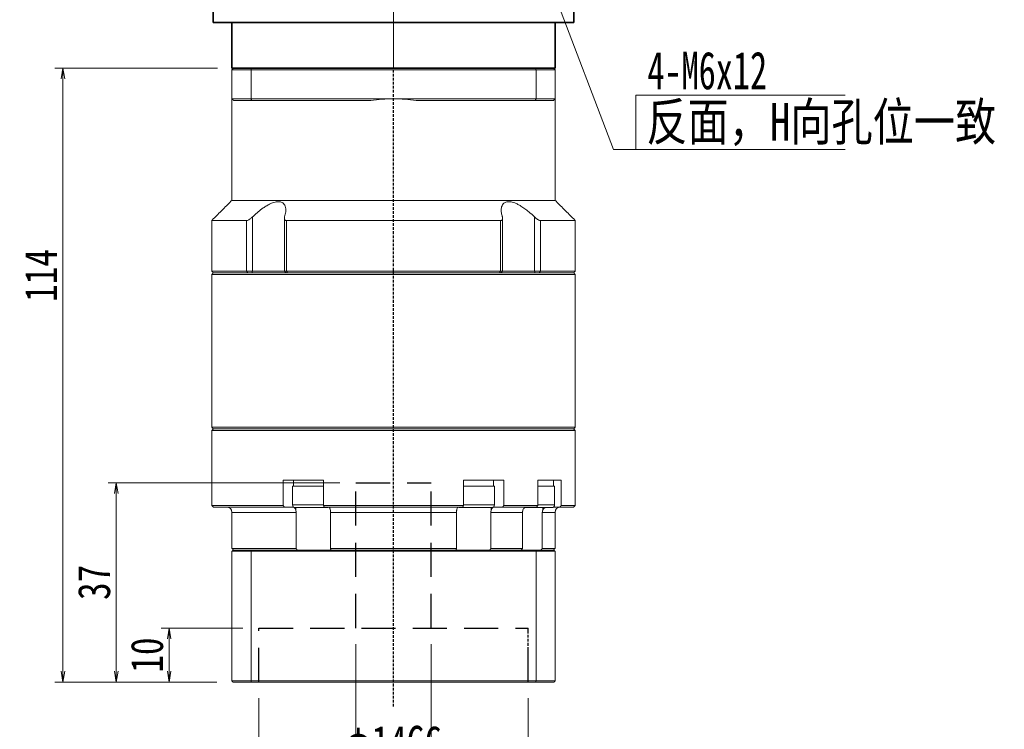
# Model space of a CAD drawing. Header units: millimetres. Extents: x -28 to 574, y -24 to 399.
# Tile 3 of 8: x 73 to 256, y 122 to 254. Entities that reach past the tile are written whole.
import ezdxf

# ---------------------------------------------------------------- set-up
doc = ezdxf.new("R2010")
doc.units = ezdxf.units.MM
for name, pattern in [('DASHED', [0.75, 0.5, -0.25]), ('DASHED2', [9.525, 6.35, -3.175]), ('点画线', [18, 12, -2, 2, -2])]:
    doc.linetypes.add(name, pattern=pattern)
doc.layers.add('4虚线层', color=6, linetype='DASHED2')
for name, color, linetype, lineweight in [('EB0_1', 7, 'Continuous', 35), ('中心线层', 1, '点画线', 18), ('尺寸线层', 3, 'Continuous', 18), ('粗实线层', 7, 'Continuous', 35)]:
    doc.layers.add(name, color=color, linetype=linetype, lineweight=lineweight)
doc.styles.add('宋体', font='SimSun.ttf', dxfattribs={"width": 0.8})
doc.styles.add('标准', font='txt', dxfattribs={"width": 0.667})
doc.dimstyles.new('A水平标注$0', dxfattribs={"dimtxt": 3.5, "dimasz": 2, "dimexe": 1.5, "dimexo": 3, "dimgap": 1.1, "dimtad": 1, "dimtoh": 1, "dimdec": 4, "dimdsep": 46, "dimtxsty": '宋体', "dimblk": 'OPEN', "dimcen": 3, "dimclrd": 3, "dimclre": 3, "dimclrt": 6, "dimadec": 0, "dimazin": 0, "dimtm": 1e-09, "dimtfac": 1, "dimtdec": 4, "dimtix": 1, "dimtmove": 0, "dimatfit": 3, "dimldrblk": 'OPEN', "dimfxl": 0, "dimlwd": 13, "dimlwe": 13, "dimarcsym": 0})
doc.dimstyles.new('D直径标注φ25', dxfattribs={"dimtxt": 3.5, "dimasz": 2, "dimexe": 1, "dimexo": 3, "dimtad": 1, "dimtoh": 1, "dimdec": 1, "dimdsep": 46, "dimtxsty": '宋体', "dimblk": 'OPEN', "dimcen": 3, "dimclrd": 3, "dimclre": 3, "dimclrt": 130, "dimadec": 0, "dimazin": 0, "dimtm": 1e-09, "dimtfac": 1, "dimtdec": 1, "dimtmove": 0, "dimatfit": 0, "dimldrblk": 'OPEN', "dimfxl": 0, "dimlwd": 13, "dimlwe": 13, "dimarcsym": 0})

# ---------------------------------------------------------------- blocks, each defined once
blk = doc.blocks.new('_Open')
at = {"color": 0, "linetype": 'ByBlock', "lineweight": -2}
for p, q in [((-1, 0.167), (0, 0)), ((-1, -0.167), (0, 0)), ((0, 0), (-1, 0))]:
    blk.add_line(p, q, dxfattribs=at)
blk = doc.blocks.new('*D41')
at = {"color": 3, "lineweight": 13, "transparency": 16777216}
for p, q in [((117.7, 127.99), (117.7, 101.56)), ((167.7, 127.99), (167.7, 101.56)), ((119.7, 102.56), (165.7, 102.56))]:
    blk.add_line(p, q, dxfattribs=at)
at = {"layer": 'Defpoints', "color": 0, "transparency": 16777216}
for p in [(117.7, 130.99), (167.7, 130.99), (167.7, 102.56)]:
    blk.add_point(p, dxfattribs=at)
at = {"color": 3, "lineweight": 13, "transparency": 16777216, "xscale": 2, "yscale": 2, "zscale": 2, "rotation": 180}
blk.add_blockref('_Open', (117.7, 102.56), dxfattribs=at)
at = {"color": 3, "lineweight": 13, "transparency": 16777216, "xscale": 2, "yscale": 2, "zscale": 2}
blk.add_blockref('_Open', (167.7, 102.56), dxfattribs=at)
at = {"color": 130, "transparency": 16777216, "insert": (142.7, 106.69), "char_height": 6, "attachment_point": 5, "style": '宋体'}
blk.add_mtext('φ50E7', dxfattribs=at)
blk = doc.blocks.new('*D42')
at = {"color": 3, "lineweight": 13, "transparency": 16777216}
for p, q in [((135.7, 137.99), (135.7, 113.91)), ((149.7, 137.99), (149.7, 113.91)), ((137.7, 114.91), (147.7, 114.91))]:
    blk.add_line(p, q, dxfattribs=at)
at = {"layer": 'Defpoints', "color": 0, "transparency": 16777216}
for p in [(135.7, 140.99), (149.7, 140.99), (149.7, 114.91)]:
    blk.add_point(p, dxfattribs=at)
at = {"color": 3, "lineweight": 13, "transparency": 16777216, "xscale": 2, "yscale": 2, "zscale": 2, "rotation": 180}
blk.add_blockref('_Open', (135.7, 114.91), dxfattribs=at)
at = {"color": 3, "lineweight": 13, "transparency": 16777216, "xscale": 2, "yscale": 2, "zscale": 2}
blk.add_blockref('_Open', (149.7, 114.91), dxfattribs=at)
at = {"color": 130, "transparency": 16777216, "insert": (142.7, 119.04), "char_height": 6, "attachment_point": 5, "style": '宋体'}
blk.add_mtext('φ14G6', dxfattribs=at)
blk = doc.blocks.new('*D43')
at = {"layer": 'Defpoints', "color": 0, "transparency": 16777216}
for p in [(117.7, 140.99), (101.05, 130.99), (112.9, 130.99)]:
    blk.add_point(p, dxfattribs=at)
at = {"layer": '尺寸线层', "color": 3, "lineweight": 13, "transparency": 16777216}
for p, q in [((114.7, 140.99), (99.55, 140.99)), ((101.05, 138.99), (101.05, 132.99)), ((109.9, 130.99), (99.55, 130.99))]:
    blk.add_line(p, q, dxfattribs=at)
at = {"layer": '尺寸线层', "color": 3, "lineweight": 13, "transparency": 16777216, "xscale": 2, "yscale": 2, "zscale": 2}
for p, rotation in [((101.05, 140.99), 90), ((101.05, 130.99), 270)]:
    blk.add_blockref('_Open', p, dxfattribs=dict(at, rotation=rotation))
at = {"layer": '尺寸线层', "color": 6, "transparency": 16777216, "insert": (96.95, 135.99), "char_height": 6, "attachment_point": 5, "rotation": 90, "style": '宋体', "bg_fill": 3, "box_fill_scale": 1.1, "bg_fill_color": 256, "bg_fill_true_color": 13158600, "bg_fill_transparency": 0}
blk.add_mtext('10', dxfattribs=at)
blk = doc.blocks.new('*D44')
at = {"layer": 'Defpoints', "color": 0, "transparency": 16777216}
for p in [(135.7, 167.99), (91.23, 130.99), (112.9, 130.99)]:
    blk.add_point(p, dxfattribs=at)
at = {"layer": '尺寸线层', "color": 3, "lineweight": 13, "transparency": 16777216}
for p, q in [((132.7, 167.99), (89.73, 167.99)), ((91.23, 165.99), (91.23, 132.99)), ((109.9, 130.99), (89.73, 130.99))]:
    blk.add_line(p, q, dxfattribs=at)
at = {"layer": '尺寸线层', "color": 3, "lineweight": 13, "transparency": 16777216, "xscale": 2, "yscale": 2, "zscale": 2}
for p, rotation in [((91.23, 167.99), 90), ((91.23, 130.99), 270)]:
    blk.add_blockref('_Open', p, dxfattribs=dict(at, rotation=rotation))
at = {"layer": '尺寸线层', "color": 6, "transparency": 16777216, "insert": (87.13, 149.49), "char_height": 6, "attachment_point": 5, "rotation": 90, "style": '宋体', "bg_fill": 3, "box_fill_scale": 1.1, "bg_fill_color": 256, "bg_fill_true_color": 13158600, "bg_fill_transparency": 0}
blk.add_mtext('37', dxfattribs=at)
blk = doc.blocks.new('*D45')
at = {"layer": 'Defpoints', "color": 0, "transparency": 16777216}
for p in [(113, 244.99), (81.33, 130.99), (112.9, 130.99)]:
    blk.add_point(p, dxfattribs=at)
at = {"layer": '尺寸线层', "color": 3, "lineweight": 13, "transparency": 16777216}
for p, q in [((110, 244.99), (79.83, 244.99)), ((81.33, 242.99), (81.33, 132.99)), ((109.9, 130.99), (79.83, 130.99))]:
    blk.add_line(p, q, dxfattribs=at)
at = {"layer": '尺寸线层', "color": 3, "lineweight": 13, "transparency": 16777216, "xscale": 2, "yscale": 2, "zscale": 2}
for p, rotation in [((81.33, 244.99), 90), ((81.33, 130.99), 270)]:
    blk.add_blockref('_Open', p, dxfattribs=dict(at, rotation=rotation))
at = {"layer": '尺寸线层', "color": 6, "transparency": 16777216, "insert": (77.23, 206.49), "char_height": 6, "attachment_point": 5, "rotation": 90, "style": '宋体', "bg_fill": 3, "box_fill_scale": 1.1, "bg_fill_color": 256, "bg_fill_true_color": 13158600, "bg_fill_transparency": 0}
blk.add_mtext('114', dxfattribs=at)

msp = doc.modelspace()

# ---------------------------------------------------------------- linework, layer by layer
at = {"color": 7, "linetype": 'Continuous', "lineweight": 15}
for p, q in [((116.35122, 244.98537), (112.9951, 244.98537)), ((169.03897, 244.98537), (116.35122, 244.98537)), ((172.3951, 244.98537), (169.03897, 244.98537)), ((112.6951, 244.68537), (116.23758, 244.68537)), ((112.6951, 244.68537), (112.6951, 239.28537)), ((116.23758, 244.68537), (169.15261, 244.68537)), ((116.23758, 239.28537), (116.23758, 244.68537)), ((169.15261, 244.68537), (169.15261, 239.28537)), ((169.15261, 244.68537), (172.6951, 244.68537)), ((172.6951, 239.28537), (172.6951, 244.68537)), ((116.23758, 239.28537), (112.6951, 239.28537)), ((112.9951, 238.98537), (116.35122, 238.98537)), ((142.6951, 239.28537), (116.23758, 239.28537)), ((116.35122, 238.98537), (138.46307, 238.98537)), ((169.15261, 239.28537), (142.6951, 239.28537)), ((146.92712, 238.98537), (169.03897, 238.98537)), ((169.03897, 238.98537), (172.3951, 238.98537)), ((172.6951, 239.28537), (169.15261, 239.28537)), ((172.6951, 220.43537), (112.6951, 220.43537)), ((115.40322, 216.68537), (108.9451, 216.68537)), ((115.40322, 216.68537), (115.40322, 207.28537)), ((116.51352, 207.28537), (116.51352, 217.35481)), ((162.54997, 216.68537), (122.84022, 216.68537)), ((122.84022, 207.28537), (122.84022, 216.68537)), ((162.54997, 216.68537), (162.54997, 207.28537)), ((168.87667, 217.35481), (168.87667, 207.28537)), ((176.4451, 216.68537), (169.98697, 216.68537)), ((169.98697, 207.28537), (169.98697, 216.68537)), ((115.40322, 207.28537), (108.9451, 207.28537)), ((108.9451, 206.68537), (142.6951, 206.68537)), ((142.6951, 206.98537), (109.2451, 206.98537)), ((109.2451, 206.98537), (115.64581, 206.98537)), ((116.51352, 207.28537), (115.40322, 207.28537)), ((115.64581, 206.98537), (115.40322, 207.28537)), ((116.42302, 206.98537), (116.51352, 207.28537)), ((122.42851, 207.28537), (116.51352, 207.28537)), ((122.84022, 207.28537), (122.42851, 207.28537)), ((162.54997, 207.28537), (122.84022, 207.28537)), ((123.01671, 206.98537), (122.84022, 207.28537)), ((123.01671, 206.98537), (162.37348, 206.98537)), ((176.1451, 206.98537), (142.6951, 206.98537)), ((142.6951, 206.68537), (176.4451, 206.68537)), ((162.54997, 207.28537), (162.37348, 206.98537)), ((162.96168, 207.28537), (162.54997, 207.28537)), ((168.87667, 207.28537), (162.96168, 207.28537)), ((168.87667, 207.28537), (168.96717, 206.98537)), ((169.98697, 207.28537), (168.87667, 207.28537)), ((169.98697, 207.28537), (169.74438, 206.98537)), ((169.74438, 206.98537), (176.1451, 206.98537)), ((176.4451, 207.28537), (169.98697, 207.28537)), ((176.4451, 178.28537), (108.9451, 178.28537)), ((108.9451, 177.68537), (142.6951, 177.68537)), ((109.2451, 177.98537), (176.1451, 177.98537)), ((142.6951, 177.98537), (109.2451, 177.98537)), ((176.1451, 177.98537), (142.6951, 177.98537)), ((142.6951, 177.68537), (176.4451, 177.68537)), ((122.2083, 168.48537), (122.2083, 163.78537)), ((122.2083, 168.48537), (125.30146, 168.48537)), ((126.3441, 168.48537), (125.30146, 168.48537)), ((126.3441, 168.48537), (129.71102, 168.48537)), ((129.71102, 163.78537), (129.71102, 168.48537)), ((155.67917, 168.48537), (155.67917, 163.78537)), ((155.67917, 168.48537), (159.04609, 168.48537)), ((160.08873, 168.48537), (159.04609, 168.48537)), ((160.08873, 168.48537), (163.18189, 168.48537)), ((163.18189, 163.78537), (163.18189, 168.48537)), ((169.51587, 168.48537), (169.51587, 163.78537)), ((169.51587, 168.48537), (171.61782, 168.48537)), ((172.21979, 168.48537), (171.61782, 168.48537)), ((172.21979, 168.48537), (173.84756, 168.48537)), ((173.84756, 163.78537), (173.84756, 168.48537)), ((127.4451, 167.38537), (123.9451, 167.38537)), ((129.71102, 167.38537), (127.4451, 167.38537)), ((160.97618, 167.38537), (155.67917, 167.38537)), ((161.4451, 167.38537), (160.97618, 167.38537)), ((172.60887, 167.38537), (169.51587, 167.38537)), ((122.2083, 163.78537), (108.9451, 163.78537)), ((109.2451, 163.48537), (122.40135, 163.48537)), ((122.40135, 163.48537), (123.97799, 163.48537)), ((127.4451, 163.88537), (123.9451, 163.88537)), ((124.4451, 163.38537), (127.4451, 163.38537)), ((124.57243, 163.38537), (124.57243, 162.86875)), ((129.71102, 163.88537), (127.4451, 163.88537)), ((127.4451, 163.38537), (130.4451, 163.38537)), ((155.67917, 163.78537), (129.71102, 163.78537)), ((129.81373, 163.48537), (155.57646, 163.48537)), ((154.9451, 163.38537), (160.54317, 163.38537)), ((160.97618, 163.88537), (155.67917, 163.88537)), ((160.54317, 163.38537), (160.9451, 163.38537)), ((160.81776, 163.38537), (160.81776, 162.86875)), ((161.4451, 163.88537), (160.97618, 163.88537)), ((161.4122, 163.48537), (162.98884, 163.48537)), ((162.98884, 163.48537), (169.28581, 163.48537)), ((169.51587, 163.78537), (163.18189, 163.78537)), ((167.05386, 163.38537), (172.10887, 163.38537)), ((172.60887, 163.88537), (169.51587, 163.88537)), ((170.39145, 163.38537), (170.39145, 162.86875)), ((172.40887, 163.48537), (173.56536, 163.48537)), ((173.56536, 163.48537), (176.1451, 163.48537)), ((176.4451, 163.78537), (173.84756, 163.78537)), ((112.6951, 162.48537), (124.62223, 162.48537)), ((124.62223, 162.48537), (124.62223, 155.78537)), ((130.99439, 162.48537), (154.3958, 162.48537)), ((130.99439, 155.78537), (130.99439, 162.48537)), ((154.3958, 162.48537), (154.3958, 155.78537)), ((160.76796, 155.78537), (160.76796, 162.48537)), ((160.76796, 162.48537), (166.64028, 162.48537)), ((166.64028, 162.48537), (166.64028, 155.78537)), ((170.31924, 155.78537), (170.31924, 162.48537)), ((170.31924, 162.48537), (172.6951, 162.48537)), ((124.62223, 155.78537), (112.6951, 155.78537)), ((116.31328, 155.48537), (112.8951, 155.48537)), ((169.07691, 155.48537), (116.31328, 155.48537)), ((154.3958, 155.78537), (130.99439, 155.78537)), ((166.64028, 155.78537), (160.76796, 155.78537)), ((172.4951, 155.48537), (169.07691, 155.48537)), ((172.6951, 155.78537), (170.31924, 155.78537)), ((112.6951, 155.28537), (116.23758, 155.28537)), ((112.6951, 155.28537), (112.6951, 131.18537)), ((116.23758, 155.28537), (116.23758, 131.18537)), ((116.23758, 155.28537), (169.15261, 155.28537)), ((169.15261, 155.28537), (172.6951, 155.28537)), ((169.15261, 155.28537), (169.15261, 131.18537)), ((172.6951, 155.28537), (172.6951, 131.18537)), ((116.23758, 131.18537), (112.6951, 131.18537)), ((112.8951, 130.98537), (116.31328, 130.98537)), ((169.15261, 131.18537), (116.23758, 131.18537)), ((116.31328, 130.98537), (169.07691, 130.98537)), ((169.07691, 130.98537), (172.4951, 130.98537)), ((172.6951, 131.18537), (169.15261, 131.18537))]:
    msp.add_line(p, q, dxfattribs=at)
at = {"color": 1, "linetype": 'DASHED'}
for p, q in [((142.6951, 126.43367), (142.6951, 244.98537)), ((167.6951, 130.98537), (167.6951, 140.98537)), ((167.6951, 130.98537), (167.6951, 140.98537))]:
    msp.add_line(p, q, dxfattribs=at)
at = {"color": 7, "linetype": 'Continuous', "lineweight": 15}
for centre, radius, start, end in [((142.6951, 209.28537), 30, 90, 98.1096145), ((142.6951, 209.28537), 30, 81.8903855, 90), ((111.6951, 162.48537), 1, 0, 90), ((124.4451, 163.88537), 0.5, 180, 270), ((130.4451, 163.88537), 0.5, 270, 302.4574441), ((154.9451, 163.88537), 0.5, 241.6040712, 270), ((160.9451, 163.88537), 0.5, 270, 0), ((172.10887, 163.88537), 0.5, 270, 0), ((173.6951, 162.48537), 1, 90, 180)]:
    msp.add_arc(centre, radius, start, end, dxfattribs=at)
for points in [[(112.6951, 244.68537), (112.9951, 244.98537)], [(116.23758, 244.68537), (116.35122, 244.98537)], [(169.15261, 244.68537), (169.03897, 244.98537)], [(172.3951, 244.98537), (172.6951, 244.68537)], [(112.6951, 220.43537), (112.6951, 239.28537)], [(112.6951, 239.28537), (112.9951, 238.98537)], [(116.23758, 239.28537), (116.35122, 238.98537)], [(169.03897, 238.98537), (169.15261, 239.28537)], [(172.3951, 238.98537), (172.6951, 239.28537)], [(172.6951, 239.28537), (172.6951, 220.43537)], [(108.9451, 216.68537), (112.6951, 220.43537)], [(172.6951, 220.43537), (176.4451, 216.68537)], [(108.9451, 207.28537), (108.9451, 216.68537)], [(122.42851, 207.28537), (122.42851, 217.0905)], [(162.96168, 217.09006), (162.96168, 207.28537)], [(176.4451, 216.68537), (176.4451, 207.28537)], [(109.2451, 206.98537), (108.9451, 207.28537)], [(108.9451, 206.68537), (109.2451, 206.98537)], [(108.9451, 178.28537), (108.9451, 206.68537)], [(122.72851, 206.98537), (122.42851, 207.28537)], [(162.96168, 207.28537), (162.66168, 206.98537)], [(176.4451, 207.28537), (176.1451, 206.98537)], [(176.1451, 206.98537), (176.4451, 206.68537)], [(176.4451, 206.68537), (176.4451, 178.28537)], [(109.2451, 177.98537), (108.9451, 178.28537)], [(108.9451, 177.68537), (109.2451, 177.98537)], [(108.9451, 163.78537), (108.9451, 177.68537)], [(176.4451, 178.28537), (176.1451, 177.98537)], [(176.1451, 177.98537), (176.4451, 177.68537)], [(176.4451, 177.68537), (176.4451, 163.78537)], [(124.1451, 167.38537), (124.1451, 168.48537)], [(161.2451, 168.48537), (161.2451, 167.38537)], [(172.40887, 168.48537), (172.40887, 167.38537)], [(123.9451, 163.88537), (123.9451, 167.38537)], [(161.4451, 167.38537), (161.4451, 163.88537)], [(172.60887, 167.38537), (172.60887, 163.88537)], [(109.2451, 163.48537), (108.9451, 163.78537)], [(122.40135, 163.48537), (122.2083, 163.78537)], [(124.57243, 162.86875), (124.62223, 162.48537)], [(129.71102, 163.78537), (129.81373, 163.48537)], [(130.99439, 162.48537), (130.96894, 162.86875)], [(154.42125, 162.86875), (154.3958, 162.48537)], [(155.57646, 163.48537), (155.67917, 163.78537)], [(160.76796, 162.48537), (160.81776, 162.86875)], [(163.18189, 163.78537), (162.98884, 163.48537)], [(166.69842, 162.86875), (166.64028, 162.48537)], [(169.28581, 163.48537), (169.51587, 163.78537)], [(170.31924, 162.48537), (170.39145, 162.86875)], [(173.84756, 163.78537), (173.56536, 163.48537)], [(176.4451, 163.78537), (176.1451, 163.48537)], [(112.6951, 155.78537), (112.6951, 162.48537)], [(172.6951, 162.48537), (172.6951, 155.78537)], [(112.9951, 155.48537), (112.6951, 155.78537)], [(112.6951, 155.28537), (112.8951, 155.48537)], [(116.23758, 155.28537), (116.31328, 155.48537)], [(124.82997, 155.48537), (124.62223, 155.78537)], [(130.99439, 155.78537), (131.08026, 155.48537)], [(154.30993, 155.48537), (154.3958, 155.78537)], [(160.76796, 155.78537), (160.56022, 155.48537)], [(166.42119, 155.48537), (166.64028, 155.78537)], [(169.15261, 155.28537), (169.07691, 155.48537)], [(170.31924, 155.78537), (170.02979, 155.48537)], [(172.6951, 155.78537), (172.3951, 155.48537)], [(172.4951, 155.48537), (172.6951, 155.28537)], [(112.8951, 130.98537), (112.6951, 131.18537)], [(116.31328, 130.98537), (116.23758, 131.18537)], [(169.07691, 130.98537), (169.15261, 131.18537)], [(172.6951, 131.18537), (172.4951, 130.98537)]]:
    msp.add_open_spline(points, degree=1, dxfattribs=at)
for points, knots in [([(122.4751, 217.35481), (122.56142, 217.6795), (122.70227, 218.20932), (122.70248, 218.87909), (122.60297, 219.34441), (122.40989, 219.70466), (122.09733, 220.01825), (121.553, 220.22497), (120.72454, 220.15559), (119.89092, 219.84997), (119.14544, 219.45259), (118.39055, 218.96364), (117.57339, 218.3344), (116.92798, 217.75866), (116.58703, 217.42644), (116.51352, 217.35481)], [0, 0, 0, 0, 1.111823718, 1.814206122, 2.515660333, 3.044836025, 3.573294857, 4.429537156, 5.288250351, 6.104434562, 6.713373, 7.323286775, 8.207714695, 9.093503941, 9.336985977, 9.336985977, 9.336985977, 9.336985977]), ([(168.87667, 217.35481), (168.53269, 217.6795), (167.9714, 218.20932), (167.11203, 218.87909), (166.4239, 219.34441), (165.78156, 219.70466), (165.0815, 220.01825), (164.28464, 220.22497), (163.54069, 220.15559), (163.08213, 219.84997), (162.83099, 219.45259), (162.69179, 218.96364), (162.68182, 218.3344), (162.79083, 217.75866), (162.89305, 217.42644), (162.91509, 217.35481)], [0, 0, 0, 0, 1.111860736, 1.814266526, 2.515744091, 3.044937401, 3.573413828, 4.429684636, 5.288426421, 6.104637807, 6.713596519, 7.323530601, 8.207987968, 9.093806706, 9.337296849, 9.337296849, 9.337296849, 9.337296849]), ([(116.51352, 217.35481), (116.3896, 217.24084), (116.17647, 217.0448), (115.85354, 216.83401), (115.5925, 216.70925), (115.46587, 216.69328), (115.40322, 216.68537)], [0, 0, 0, 0, 0.461690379, 0.794104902, 1.059065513, 1.318521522, 1.318521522, 1.318521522, 1.318521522]), ([(122.84022, 216.68537), (122.80548, 216.68703), (122.7348, 216.6904), (122.64621, 216.71705), (122.57206, 216.75774), (122.50753, 216.81757), (122.45784, 216.90008), (122.42656, 217.0197), (122.42569, 217.1714), (122.45846, 217.29306), (122.4751, 217.35481)], [0, 0, 0, 0, 0.0845501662, 0.1720244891, 0.2564971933, 0.3430793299, 0.4605833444, 0.5814376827, 0.7507540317, 0.9252792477, 0.9252792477, 0.9252792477, 0.9252792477]), ([(162.91509, 217.35481), (162.93059, 217.29816), (162.96196, 217.18348), (162.96492, 217.03885), (162.93965, 216.91999), (162.89542, 216.83439), (162.8324, 216.76792), (162.75641, 216.72194), (162.66273, 216.69128), (162.58801, 216.68736), (162.54997, 216.68537)], [0, 0, 0, 0, 0.1600222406, 0.3238934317, 0.4391565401, 0.5570675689, 0.6488337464, 0.7429943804, 0.8324760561, 0.925298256, 0.925298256, 0.925298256, 0.925298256]), ([(169.98697, 216.68537), (169.92823, 216.69238), (169.811, 216.70635), (169.56135, 216.82021), (169.23211, 217.0291), (169.00864, 217.23388), (168.87667, 217.35481)], [0, 0, 0, 0, 0.244975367, 0.488865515, 0.828599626, 1.318556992, 1.318556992, 1.318556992, 1.318556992]), ([(123.97799, 163.48537), (124.00263, 163.48402), (124.09937, 163.47871), (124.26505, 163.40121), (124.44385, 163.20269), (124.53536, 163.00159), (124.56824, 162.88378), (124.57243, 162.86875)], [0, 0, 0, 0, 0.0898846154, 0.3530449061, 0.6161572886, 0.8790264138, 0.9174460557, 0.9174460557, 0.9174460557, 0.9174460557]), ([(130.96894, 162.86875), (130.95072, 162.96828), (130.91423, 163.16749), (130.82058, 163.37668), (130.72894, 163.47427), (130.67161, 163.48261), (130.65265, 163.48537)], [0, 0, 0, 0, 0.2094481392, 0.4192300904, 0.6292069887, 0.7329719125, 0.7329719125, 0.7329719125, 0.7329719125]), ([(154.73754, 163.48537), (154.72443, 163.48402), (154.67296, 163.47871), (154.5848, 163.40121), (154.48966, 163.20269), (154.44097, 163.00159), (154.42348, 162.88378), (154.42125, 162.86875)], [0, 0, 0, 0, 0.0718302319, 0.2821316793, 0.4923948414, 0.7024636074, 0.7331662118, 0.7331662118, 0.7331662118, 0.7331662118]), ([(160.81776, 162.86875), (160.852, 162.96824), (160.92055, 163.16742), (161.09651, 163.37661), (161.26877, 163.47426), (161.37654, 163.48261), (161.4122, 163.48537)], [0, 0, 0, 0, 0.2619701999, 0.5244550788, 0.7871838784, 0.9171158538, 0.9171158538, 0.9171158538, 0.9171158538]), ([(167.40684, 163.48537), (167.37748, 163.48402), (167.26218, 163.47871), (167.06474, 163.40121), (166.85165, 163.20269), (166.74259, 163.00159), (166.70341, 162.88378), (166.69842, 162.86875)], [0, 0, 0, 0, 0.098305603, 0.386120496, 0.673882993, 0.961379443, 1.003398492, 1.003398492, 1.003398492, 1.003398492]), ([(170.39145, 162.86875), (170.44209, 162.96652), (170.54345, 163.16219), (170.72737, 163.33641), (170.84971, 163.37793), (170.87164, 163.38537)], [0, 0, 0, 0, 0.3267769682, 0.6540747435, 0.7255650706, 0.7255650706, 0.7255650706, 0.7255650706])]:
    msp.add_open_spline(points, degree=3, knots=knots, dxfattribs=at)
at = {"layer": '4虚线层', "color": 6}
for p, q in [((135.6951, 167.98537), (149.6951, 167.98537)), ((135.6951, 140.98537), (135.6951, 167.98537)), ((149.6951, 140.98537), (149.6951, 167.98537)), ((117.6951, 140.98537), (167.6951, 140.98537)), ((117.6951, 130.98537), (117.6951, 140.98537)), ((167.6951, 130.98537), (167.6951, 140.98537))]:
    msp.add_line(p, q, dxfattribs=at)
at = {"layer": 'EB0_1'}
msp.add_line((172.6951, 244.98537), (112.6951, 244.98537), dxfattribs=at)
at = {"layer": '中心线层'}
msp.add_line((142.6951, 244.98537), (142.6951, 336.48537), dxfattribs=at)
at = {"layer": '尺寸线层', "color": 0, "linetype": 'Continuous'}
msp.add_line((169.56642, 266.61405), (183.5555, 229.88952), dxfattribs=at)
at = {"layer": '尺寸线层', "color": 0}
for p, q in [((187.71541, 239.95566), (226.55775, 239.95566)), ((187.71541, 229.88952), (187.71541, 239.95566)), ((183.5555, 229.88952), (187.71541, 229.88952)), ((187.71541, 229.88952), (226.55775, 229.88952))]:
    msp.add_line(p, q, dxfattribs=at)
at = {"layer": '粗实线层'}
for p, q in [((109.1951, 333.48537), (109.1951, 253.48537)), ((176.1951, 333.48537), (176.1951, 253.48537)), ((109.1951, 253.48537), (176.1951, 253.48537)), ((112.6951, 244.98537), (112.6951, 253.48537)), ((172.6951, 244.98537), (172.6951, 253.48537))]:
    msp.add_line(p, q, dxfattribs=at)

# ---------------------------------------------------------------- texts
at = {"layer": '尺寸线层', "color": 0}
for s, style, width, p in [('4-M6x12', '标准', 0.667, (189.8282, 241.06451)), ('反面，H向孔位一致', '宋体', 0.8, (189.65668, 231.53524))]:
    msp.add_text(s, height=7, dxfattribs=dict(at, style=style, width=width)).set_placement(p)

# ---------------------------------------------------------------- dimensions: what is measured, and where the dimension line sits
for base, p1, p2, text, override, picture, middle in [((149.6951, 114.90713), (135.6951, 140.98537), (149.6951, 140.98537), 'φ<>G6', {"dimtxt": 6, "dimgap": 1, "dimpost": '<>', "dimtvp": 0.1, "dimtfill": 0}, '*D42', (142.6951, 114.90713)), ((167.6951, 102.55557), (117.6951, 130.98537), (167.6951, 130.98537), 'φ<>E7', {"dimtxt": 6, "dimgap": 1, "dimtad": 1, "dimdec": 1, "dimlfac": 1, "dimpost": '<>', "dimblk": 'Open', "dimse1": 0, "dimse2": 0, "dimsd1": 0, "dimsd2": 0, "dimtofl": 1, "dimtvp": 0.1, "dimtfill": 0, "dimtfillclr": 256}, '*D41', (142.6951, 102.55557))]:
    dim = msp.add_linear_dim(base=base, p1=p1, p2=p2, text=text, dimstyle='D直径标注φ25', override=override)
    dim.commit()
    dim.dimension.update_dxf_attribs({"geometry": picture, "text_midpoint": middle, "dimtype": 160})

# ---------------------------------------------------------------- next in the draw order: dimensions: what is measured, and where the dimension line sits
at = {"layer": '尺寸线层'}
dim = msp.add_linear_dim(base=(101.04511, 130.98537), p1=(117.6951, 140.98537), p2=(112.8951, 130.98537), angle=90, dimstyle='A水平标注$0', override={"dimtxt": 6, "dimblk": 'Open', "dimtfill": 1, "dimtfillclr": 256}, dxfattribs=at)
dim.commit()
dim.dimension.update_dxf_attribs({"geometry": '*D43', "text_midpoint": (101.04511, 135.98537), "dimtype": 160})

# ---------------------------------------------------------------- next in the draw order: dimensions: what is measured, and where the dimension line sits
dim = msp.add_linear_dim(base=(91.22912, 130.98537), p1=(135.6951, 167.98537), p2=(112.8951, 130.98537), angle=90, dimstyle='A水平标注$0', override={"dimtxt": 6, "dimblk": 'Open', "dimtfill": 1, "dimtfillclr": 256}, dxfattribs=at)
dim.commit()
dim.dimension.update_dxf_attribs({"geometry": '*D44', "text_midpoint": (91.22912, 149.48537), "dimtype": 160})

# ---------------------------------------------------------------- next in the draw order: dimensions: what is measured, and where the dimension line sits
dim = msp.add_linear_dim(base=(81.32902, 130.98537), p1=(112.9951, 244.98537), p2=(112.8951, 130.98537), angle=90, dimstyle='A水平标注$0', override={"dimtxt": 6}, dxfattribs=at)
dim.commit()
dim.dimension.update_dxf_attribs({"geometry": '*D45', "text_midpoint": (81.32902, 206.48537), "dimtype": 160})

doc.saveas('drawing.dxf')
